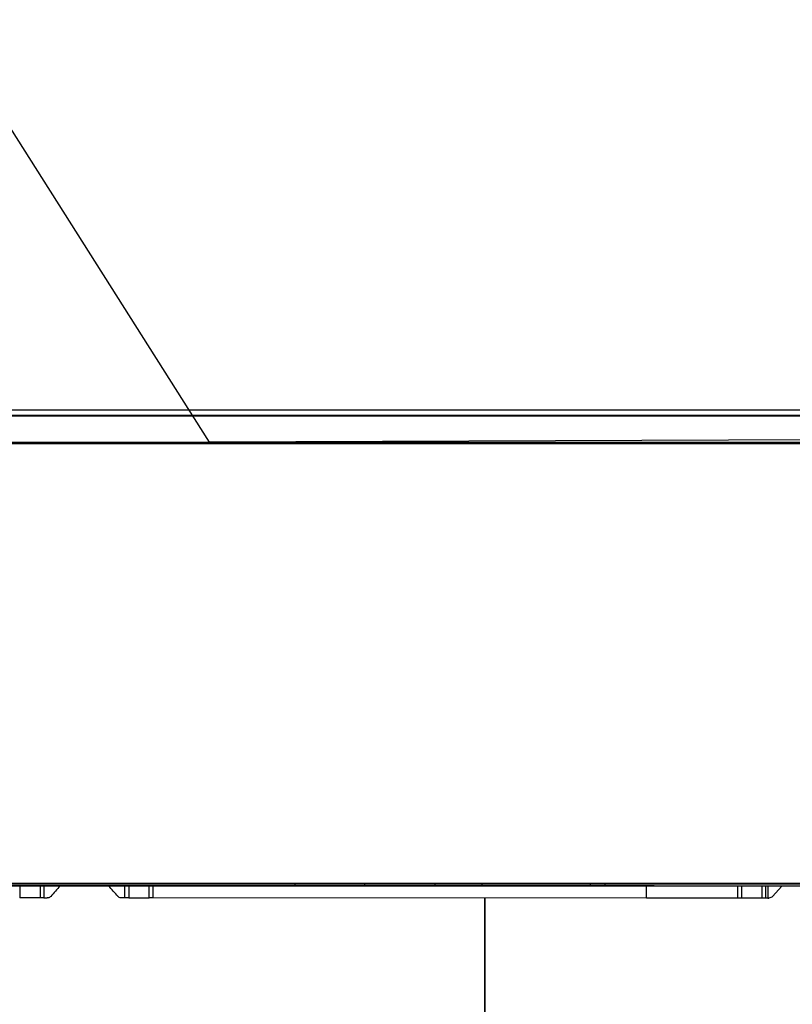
# Model space of a CAD drawing. Header units: millimetres. Extents: x -424979 to 718034, y -72486 to 344972.
# Tile 205 of 256: x 579627 to 580392, y 145047 to 146022. Entities that reach past the tile are written whole.
import ezdxf
from ezdxf import colors
from ezdxf.entities.mleader import LeaderData, LeaderLine
from ezdxf.math import Vec2, Vec3
from ezdxf.xclip import XClip

# ---------------------------------------------------------------- set-up
doc = ezdxf.new("R2010")
doc.units = ezdxf.units.MM
doc.header["$MEASUREMENT"] = 0
doc.header["$XCLIPFRAME"] = 0
for name, color, linetype, lineweight in [('IS_KLIM Opis_Średnice', 7, 'Continuous', 9), ('IS_KLIM_FREON', 6, 'GAS_LINE', 35), ('SKAN - RZUT_7_0_Nr_pióra__1', 7, 'Continuous', 13)]:
    doc.layers.add(name, color=color, linetype=linetype, lineweight=lineweight)
doc.layers.add('IS_KLIM_urządzenia', color=3, linetype='Continuous')
doc.layers.add('Rysunki i obrazki', color=7, linetype='Continuous')
doc.linetypes.add('GAS_LINE', pattern='A,12.7,-5.08,["GAS",Standard,S=2.54,R=0,X=-2.54,Y=-1.27],-6.35', length=24.13)
picture_1 = doc.add_image_def('image7.tif', size_in_pixel=(14115, 7016))

# ---------------------------------------------------------------- blocks, each defined once
blk = doc.blocks.new('Rysunek_7_7', base_point=(-247133.12, 120862.67))
at = {"layer": 'SKAN - RZUT_7_0_Nr_pióra__1', "color": 7, "lineweight": 13}
image = blk.add_image(picture_1, insert=(-306883.09, 91162.66), size_in_units=(119499.94, 59400.02), dxfattribs=at)
image.set_boundary_path([(-0.5, -0.5), (14114.5, 7015.5)])
blk = doc.blocks.new('G$CFEA986A8')
at = {"layer": 'IS_KLIM_urządzenia', "linetype": 'Continuous'}
for p, q in [((247.78, 196.29), (251.6, 200.59)), ((253.61, 201.26), (253.09, 201.26)), ((255.91, 201.26), (264.42, 201.26)), ((303.61, 201.26), (507.43, 201.26)), ((507.43, 196.29), (507.43, 201.26)), ((507.43, 201.26), (508.86, 201.26)), ((508.86, 201.26), (508.86, 196.29)), ((517.34, 201.26), (508.86, 201.26)), ((553.81, 201.26), (562.34, 201.26)), ((562.34, 196.29), (562.34, 201.26)), ((278.23, 195.58), (278.23, 195.13)), ((320.84, 196.24), (320.84, 196.29)), ((320.84, 195.58), (320.84, 196.24)), ((320.84, 195.13), (320.84, 195.58)), ((326.83, 196.24), (326.83, 196.29)), ((326.83, 195.58), (326.83, 196.24)), ((326.83, 195.13), (326.83, 195.58)), ((371.52, 196.29), (371.52, 196.24)), ((371.52, 196.24), (371.52, 195.58)), ((371.52, 195.58), (371.52, 195.13)), ((391.02, 196.24), (391.02, 196.29)), ((391.02, 195.13), (391.02, 195.58)), ((420.02, 196.29), (420.02, 196.24)), ((420.02, 195.13), (420.02, 195.58)), ((448.64, 196.29), (448.64, 196.24)), ((448.64, 195.58), (448.64, 195.13)), ((46.52, 13.96), (921.55, 13.84)), ((48.58, 13.7), (919.48, 13.58)), ((919.48, 13.06), (48.58, 13.18)), ((58.73, 0), (909.33, -0.12)), ((58.74, 2.46), (909.33, 2.34)), ((909.33, 1.87), (58.74, 1.98))]:
    blk.add_line(p, q, dxfattribs=at)
at = {"layer": 'IS_KLIM_urządzenia', "linetype": 'Continuous', "extrusion": (0, 0, -1)}
blk.add_arc((-253.09, 199.26), 2, 41.5986, 90, dxfattribs=at)
at = {"layer": 'IS_KLIM_urządzenia', "linetype": 'Continuous'}
for points, degree in [([(253.61, 196.29), (253.61, 197.95), (253.61, 199.6), (253.61, 201.26)], 3), ([(254.48, 196.29), (254.48, 197.95), (254.48, 199.6), (254.48, 201.26)], 3), ([(254.48, 201.26), (254.96, 201.26), (255.43, 201.26), (255.91, 201.26)], 3), ([(255.91, 201.26), (255.91, 199.6), (255.91, 197.95), (255.91, 196.29)], 3), ([(264.42, 196.29), (264.42, 197.95), (264.42, 199.6), (264.42, 201.26)], 3), ([(264.42, 201.26), (264.93, 201.26), (265.45, 201.26), (265.97, 201.26)], 3), ([(265.97, 201.26), (265.97, 196.29)], 1), ([(303.61, 201.26), (303.61, 196.29)], 1), ([(517.34, 196.29), (517.34, 197.95), (517.34, 199.6), (517.34, 201.26)], 3), ([(517.34, 201.26), (517.88, 201.26), (518.41, 201.26), (518.95, 201.26)], 3), ([(518.95, 201.26), (518.95, 199.6), (518.95, 197.95), (518.95, 196.29)], 3), ([(521.74, 200.61), (523.05, 199.17), (524.37, 197.73), (525.69, 196.29)], 3), ([(552.42, 196.29), (552.42, 197.95), (552.42, 199.6), (552.42, 201.26)], 3), ([(552.42, 201.26), (552.88, 201.26), (553.35, 201.26), (553.81, 201.26)], 3), ([(553.81, 201.26), (553.81, 199.6), (553.81, 197.95), (553.81, 196.29)], 3), ([(239.13, 196.29), (266.37, 196.29), (293.61, 196.29), (320.84, 196.29)], 3), ([(320.84, 196.24), (293.61, 196.24), (266.37, 196.24), (239.13, 196.24)], 3), ([(239.13, 195.58), (252.17, 195.58), (265.2, 195.58), (278.23, 195.58)], 3), ([(278.23, 195.13), (265.2, 195.13), (252.17, 195.13), (239.13, 195.13)], 3), ([(320.84, 196.29), (322.84, 196.29), (324.84, 196.29), (326.83, 196.29)], 3), ([(326.83, 196.24), (324.84, 196.24), (322.84, 196.24), (320.84, 196.24)], 3), ([(320.84, 195.58), (322.84, 195.58), (324.84, 195.58), (326.83, 195.58)], 3), ([(326.83, 195.13), (324.84, 195.13), (322.84, 195.13), (320.84, 195.13)], 3), ([(371.52, 196.24), (356.63, 196.24), (341.73, 196.24), (326.83, 196.24)], 3), ([(326.83, 195.58), (341.73, 195.58), (356.63, 195.58), (371.52, 195.58)], 3), ([(371.52, 195.13), (356.63, 195.13), (341.73, 195.13), (326.83, 195.13)], 3), ([(371.52, 196.29), (378.02, 196.29), (384.52, 196.29), (391.02, 196.29)], 3), ([(391.02, 196.24), (384.52, 196.24), (378.02, 196.24), (371.52, 196.24)], 3), ([(371.52, 195.58), (378.02, 195.58), (384.52, 195.58), (391.02, 195.58)], 3), ([(391.02, 195.13), (384.52, 195.13), (378.02, 195.13), (371.52, 195.13)], 3), ([(391.02, 196.29), (400.69, 196.29), (410.36, 196.29), (420.02, 196.29)], 3), ([(391.02, 195.58), (391.02, 195.8), (391.02, 196.02), (391.02, 196.24)], 3), ([(420.02, 196.24), (410.36, 196.24), (400.69, 196.24), (391.02, 196.24)], 3), ([(391.02, 195.58), (400.69, 195.58), (410.36, 195.58), (420.02, 195.58)], 3), ([(420.02, 195.13), (410.36, 195.13), (400.69, 195.13), (391.02, 195.13)], 3), ([(420.02, 196.29), (429.56, 196.29), (439.1, 196.29), (448.64, 196.29)], 3), ([(420.02, 195.58), (420.02, 195.8), (420.02, 196.02), (420.02, 196.24)], 3), ([(420.02, 195.58), (429.56, 195.58), (439.1, 195.58), (448.64, 195.58)], 3), ([(448.64, 196.29), (505.06, 196.29), (561.48, 196.29), (772.5, 196.17)], 3), ([(448.64, 196.24), (448.64, 196.02), (448.64, 195.8), (448.64, 195.58)], 3), ([(772.5, 196.12), (561.48, 196.24), (505.06, 196.24), (448.64, 196.24)], 3), ([(772.5, 195.01), (561.48, 195.13), (505.06, 195.13), (448.64, 195.13)], 3)]:
    blk.add_open_spline(points, degree=degree, dxfattribs=at)
for points, knots in [([(253.61, 201.26), (253.87, 201.26), (254.14, 201.26), (254.43, 201.26), (254.45, 201.26), (254.48, 201.26)], [0, 0, 0, 0, 0.911049, 0.911049, 1, 1, 1, 1]), ([(265.97, 201.26), (266.02, 201.26), (266.06, 201.26), (270.28, 201.26), (274.45, 201.26), (286.95, 201.26), (295.28, 201.26), (303.61, 201.26)], [0, 0, 0, 0, 0.003771, 0.003771, 0.335869, 0.335869, 1, 1, 1, 1]), ([(518.95, 201.26), (519.03, 201.26), (519.12, 201.26), (519.56, 201.26), (519.91, 201.26), (520.26, 201.26)], [0, 0, 0, 0, 0.194122, 0.194122, 1, 1, 1, 1]), ([(520.26, 201.26), (520.26, 201.26), (520.26, 201.26), (520.49, 201.26), (520.71, 201.22), (521.14, 201.07), (521.34, 200.96), (521.59, 200.76), (521.67, 200.69), (521.74, 200.61)], [0, 0, 0, 0, 0.00085, 0.00085, 0.407375, 0.407375, 0.813931, 0.813931, 1, 1, 1, 1]), ([(545.7, 196.29), (545.7, 196.29), (545.7, 196.29), (546.97, 197.72), (548.25, 199.16), (549.52, 200.59)], [0, 0, 0, 0, 0.000133, 0.000133, 1, 1, 1, 1]), ([(549.52, 200.59), (549.52, 200.59), (549.52, 200.59), (549.67, 200.76), (549.84, 200.9), (550.24, 201.12), (550.45, 201.19), (550.79, 201.25), (550.9, 201.26), (551.01, 201.26)], [0, 0, 0, 0, 0.000385, 0.000385, 0.399729, 0.399729, 0.799094, 0.799094, 1, 1, 1, 1]), ([(552.42, 201.26), (552.3, 201.26), (552.18, 201.26), (551.71, 201.26), (551.36, 201.26), (551.01, 201.26)], [0, 0, 0, 0, 0.251852, 0.251852, 1, 1, 1, 1]), ([(278.23, 195.58), (285.33, 195.58), (292.43, 195.58), (306.64, 195.58), (313.74, 195.58), (320.84, 195.58)], [0, 0, 0, 0, 0.5, 0.5, 1, 1, 1, 1]), ([(320.84, 195.13), (320.51, 195.13), (320.18, 195.13), (318.51, 195.13), (317.18, 195.13), (310.51, 195.13), (305.18, 195.13), (292.64, 195.13), (285.43, 195.13), (278.23, 195.13)], [0, 0, 0, 0, 0.023466, 0.023466, 0.117331, 0.117331, 0.49279, 0.49279, 1, 1, 1, 1]), ([(326.83, 196.29), (337.74, 196.29), (348.64, 196.29), (363.53, 196.29), (367.53, 196.29), (371.52, 196.29)], [0, 0, 0, 0, 0.731807, 0.731807, 1, 1, 1, 1]), ([(448.64, 196.24), (441.24, 196.24), (433.84, 196.24), (424.3, 196.24), (422.16, 196.24), (420.02, 196.24)], [0, 0, 0, 0, 0.776026, 0.776026, 1, 1, 1, 1]), ([(448.64, 195.13), (441.24, 195.13), (433.84, 195.13), (424.3, 195.13), (422.16, 195.13), (420.02, 195.13)], [0, 0, 0, 0, 0.776026, 0.776026, 1, 1, 1, 1]), ([(448.64, 195.58), (499.41, 195.58), (550.18, 195.58), (761.2, 195.46), (766.85, 195.46), (772.5, 195.46)], [0, 0, 0, 0, 0.899861, 0.899861, 1, 1, 1, 1])]:
    blk.add_open_spline(points, degree=3, knots=knots, dxfattribs=at)

msp = doc.modelspace()

# ---------------------------------------------------------------- linework, layer by layer
at = {"layer": 'IS_KLIM_FREON', "lineweight": 35, "ltscale": 0.4}
msp.add_lwpolyline([(580087.39, 143914.31), (580087.55, 145151.97)], dxfattribs=at)

# ---------------------------------------------------------------- block references
at = {"layer": 'IS_KLIM_urządzenia', "xscale": 2.4, "yscale": 2.4, "zscale": 2.4, "rotation": 179.9922287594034}
msp.add_blockref('G$CFEA986A8', (580976.48, 145634.87), dxfattribs=at)
at = {"layer": 'Rysunki i obrazki', "color": 151, "linetype": 'Continuous', "lineweight": 20, "true_color": 0x80c2ff}
ref = msp.add_blockref('Rysunek_7_7', (578150.82, 164030.11), dxfattribs=at)
XClip(ref).set_block_clipping_path([(-306883.0907464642, 91162.6626359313), (-187383.1463020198, 150562.679302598)])

# ---------------------------------------------------------------- next in the draw order: leaders
at = {"layer": 'IS_KLIM Opis_Średnice', "ltscale": 30}
ml = msp.add_multileader_mtext('Standard', dxfattribs=at)
ml.set_content('{\\fArial|b0|i0|c238|p0;\\C7;Odprowadzenie skroplin (przewód tłoczny) od klimatyzatora zastosować pompkę skroplin. W związku z brakiiem w pobliżu istenijącego pionu kanalizacyji sanitarnej skropliny z klimatyzacji zaleca się odprowadzić na zewnątrz budynku. W tym celu należy zamontować rurę odpływową, która skieruje wodę do rynny lub specjalnego zbiornika. Należy pamiętać o regularnym opróżnianiu zbiornika, aby zapobiec jego przepełnieniu. Ustalić bezpośrednio z Inwestrem podczas  robót budowlanych.  }', color=256)
ml.set_leader_properties()
ml.build(insert=Vec2(0, 0))
ml.multileader.update_dxf_attribs({"text_left_attachment_type": 6, "text_right_attachment_type": 6, "dogleg_length": 0.36})
ctx = ml.context
ctx.base_point, ctx.char_height, ctx.plane_origin, ctx.plane_y_axis = Vec3(565999.03, 150053.42), 250, Vec3(577886.21, 157161.76), Vec3(0, -1)
ctx.left_attachment, ctx.right_attachment = 6, 6
notes = []
notes.append((ctx, [(0, (1, 1, 0), (576991.29, 150053.42), (-1, 0), 0.36, [(1, [(584779.24, 145623), (579814.8, 145603.55)], 256, [])])]))
ctx.mtext.insert, ctx.mtext.width, ctx.mtext.flow_direction = Vec3(566001.03, 150376.92), 11099.9713, 5
ctx.mtext.has_bg_fill, ctx.mtext.bg_color, ctx.mtext.bg_scale_factor, ctx.mtext.bg_transparency, ctx.mtext.use_window_bg_color = 1, -939524096, 1.5, 0, 1
for ctx, leaders in notes:
    for number, flags, end, landing, length, lines in leaders:
        leader = LeaderData()
        leader.index, (leader.has_last_leader_line, leader.has_dogleg_vector, leader.attachment_direction) = number, flags
        leader.last_leader_point, leader.dogleg_vector, leader.dogleg_length = Vec3(end), Vec3(landing), length
        for number, points, colour, breaks in lines:
            line = LeaderLine()
            line.index, line.vertices, line.color, line.breaks = number, Vec3.list(points), colors.encode_raw_color(colour), breaks
            leader.lines.append(line)
        ctx.leaders.append(leader)

doc.saveas('drawing.dxf')
